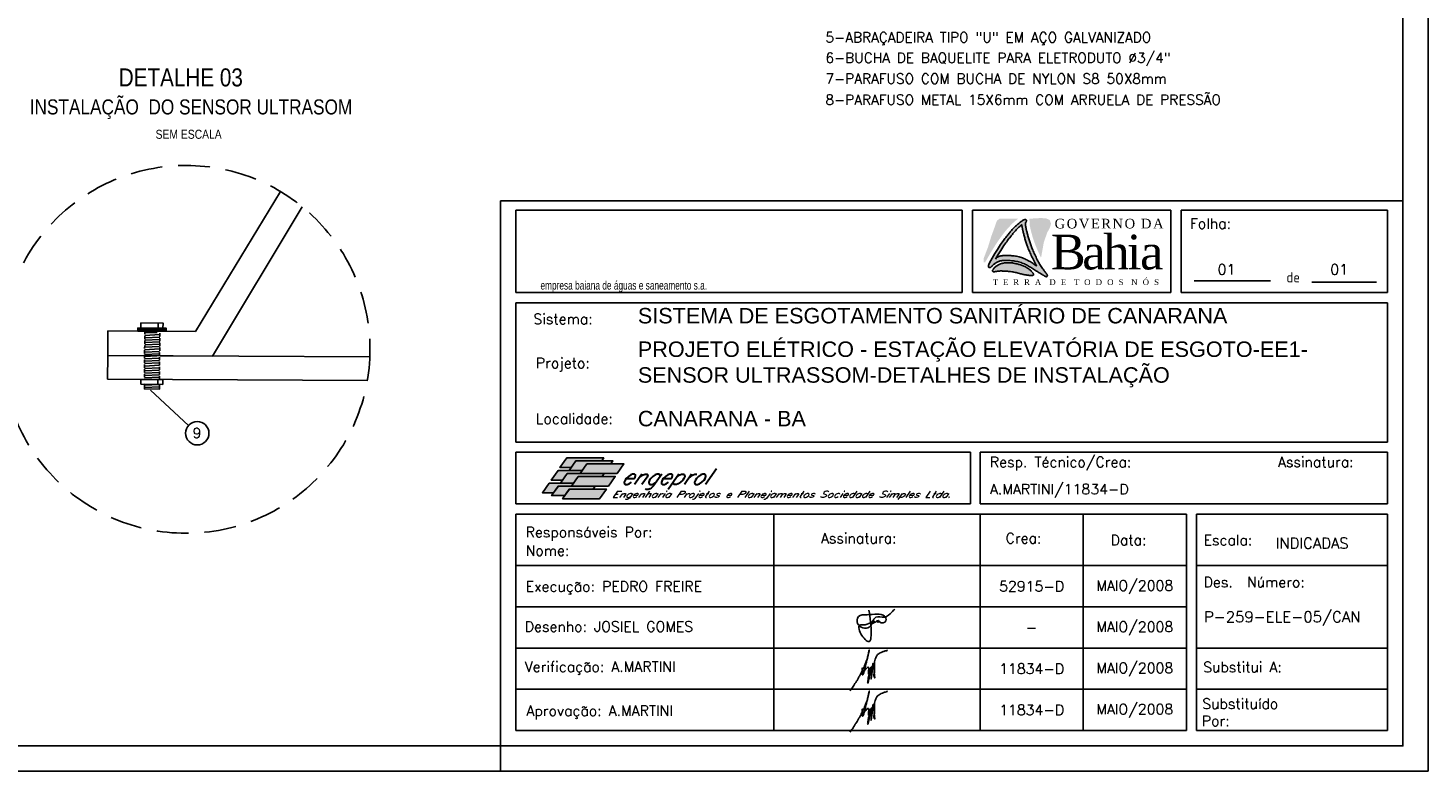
# Model space of a CAD drawing. Header units: millimetres. Extents: x 231 to 651, y 33 to 330.
# Tile 2 of 3: x 372 to 651, y 33 to 182. Entities that reach past the tile are written whole.
import ezdxf
from ezdxf.enums import TextEntityAlignment as Align

# ---------------------------------------------------------------- set-up
doc = ezdxf.new("R2010")
doc.units = ezdxf.units.MM
doc.linetypes.add('HIDDEN', pattern=[9.525, 6.35, -3.175])
for name, color, linetype in [('2', 2, 'Continuous'), ('ARQ-FORMATO', 1, 'Continuous'), ('CARIMBO', 7, 'Continuous'), ('Logotipo 1', 10, 'Continuous'), ('lOGOTIPO 2', 170, 'Continuous'), ('M_EXT_02', 2, 'Continuous'), ('TEXTO', 2, 'Continuous'), ('TEXTO PROJ', 2, 'Continuous')]:
    doc.layers.add(name, color=color, linetype=linetype)
doc.layers.add('PADRÃO', color=7, linetype='Continuous', lineweight=9)
doc.styles.add('ARIAL', font='ARIALN.TTF')
doc.styles.add('ISOCP', font='ARIAL.TTF')
doc.styles.add('ROMAMS', font='ROMANS.shx')
doc.styles.add('ROMANS', font='ROMANS.SHX')
pattern_1 = [(2.73099, (-790.7635, -347.0453), (-0.02269176, 0.47570892), [])]

msp = doc.modelspace()

# ---------------------------------------------------------------- hatches: boundary and pattern name
for color, points in [(182, [(565.93, 140.33), (566.07, 140.53), (566.21, 140.71), (566.35, 140.89), (566.49, 141.06), (566.62, 141.22), (566.75, 141.37), (566.87, 141.53), (567, 141.67), (567.13, 141.82), (567.26, 141.96), (567.38, 142.1), (567.52, 142.24), (567.65, 142.38), (567.78, 142.52), (567.92, 142.66), (568.06, 142.8), (568.21, 142.93), (568.36, 143.07), (568.52, 143.2), (568.68, 143.34), (568.84, 143.47), (568.99, 143.59), (569.15, 143.71), (569.17, 143.72), (565.47, 143.72), (564.94, 143.34), (564.55, 142.23), (563.78, 140.1), (563.15, 138.04), (562.31, 135.83), (562.31, 135.27), (562.31, 135.02), (562.59, 135.02), (562.79, 135.37), (563.1, 135.91), (563.39, 136.42), (563.67, 136.89), (563.93, 137.34), (564.19, 137.75), (564.43, 138.13), (564.66, 138.49), (564.87, 138.82), (565.07, 139.12), (565.26, 139.41), (565.44, 139.66), (565.61, 139.9), (565.77, 140.12)]), (182, [(573.74, 135.95), (573.61, 136.2), (573.49, 136.45), (573.37, 136.7), (573.25, 136.95), (573.14, 137.2), (573.04, 137.44), (572.94, 137.67), (572.84, 137.89), (572.76, 138.1), (572.67, 138.31), (572.59, 138.51), (572.52, 138.71), (572.45, 138.9), (572.38, 139.09), (572.31, 139.29), (572.24, 139.49), (572.18, 139.69), (572.11, 139.89), (572.05, 140.09), (572, 140.29), (571.94, 140.49), (571.89, 140.68), (571.83, 140.87), (571.79, 141.05), (571.74, 141.23), (571.7, 141.39), (571.66, 141.56), (571.62, 141.71), (571.59, 141.86), (571.56, 142), (571.53, 142.13), (571.5, 142.26), (571.48, 142.38), (571.46, 142.49), (571.44, 142.59), (571.43, 143.72), (573.59, 143.85), (574.73, 143.8), (575.45, 143.47), (575.73, 142.73), (575.52, 142), (574.94, 140.88), (574.3, 139.05)]), (11, [(564.08, 133.24), (564.1, 133.2), (564.13, 133.17), (564.16, 133.15), (564.21, 133.13), (564.26, 133.12), (564.31, 133.12), (564.38, 133.12), (564.45, 133.12), (564.52, 133.13), (564.61, 133.15), (564.7, 133.17), (564.79, 133.19), (564.89, 133.21), (565, 133.23), (565.11, 133.25), (565.23, 133.27), (565.35, 133.28), (565.48, 133.28), (565.62, 133.29), (565.77, 133.29), (565.92, 133.29), (566.08, 133.28), (566.26, 133.27), (566.43, 133.26), (566.62, 133.25), (566.82, 133.24), (567.02, 133.23), (567.23, 133.21), (567.44, 133.19), (567.66, 133.16), (567.88, 133.13), (568.1, 133.1), (568.33, 133.05), (568.55, 133.01), (568.77, 132.95), (568.99, 132.9), (569.2, 132.85), (569.41, 132.79), (569.61, 132.74), (569.8, 132.69), (569.98, 132.65), (570.16, 132.61), (570.32, 132.58), (570.48, 132.54), (570.62, 132.52), (570.76, 132.49), (570.89, 132.47), (571.02, 132.45), (571.13, 132.43), (571.25, 132.42), (571.35, 132.41), (571.45, 132.4), (571.54, 132.39), (571.63, 132.38), (571.71, 132.38), (571.79, 132.38), (571.85, 132.38), (571.92, 132.38), (571.98, 132.38), (572.03, 132.39), (572.08, 132.4), (572.12, 132.41), (572.15, 132.43), (572.18, 132.44), (572.21, 132.47), (572.22, 132.49), (572.24, 132.52), (572.24, 132.55), (572.24, 132.59), (572.24, 132.63), (572.23, 132.67), (572.21, 132.72), (572.19, 132.77), (572.16, 132.82), (572.13, 132.88), (572.09, 132.94), (572.04, 133), (571.99, 133.06), (571.93, 133.13), (571.86, 133.21), (571.78, 133.28), (571.7, 133.36), (571.61, 133.44), (571.51, 133.52), (571.4, 133.6), (571.29, 133.69), (571.17, 133.77), (571.04, 133.85), (570.91, 133.93), (570.76, 134.02), (570.62, 134.09), (570.47, 134.17), (570.31, 134.25), (570.15, 134.32), (569.98, 134.38), (569.82, 134.45), (569.65, 134.51), (569.48, 134.56), (569.31, 134.61), (569.14, 134.66), (568.97, 134.7), (568.8, 134.74), (568.64, 134.78), (568.48, 134.81), (568.32, 134.83), (568.16, 134.86), (568.01, 134.88), (567.86, 134.89), (567.71, 134.9), (567.56, 134.91), (567.41, 134.92), (567.25, 134.92), (567.09, 134.92), (566.93, 134.91), (566.77, 134.91), (566.61, 134.89), (566.44, 134.88), (566.28, 134.85), (566.12, 134.83), (565.97, 134.79), (565.82, 134.75), (565.68, 134.71), (565.54, 134.66), (565.4, 134.6), (565.27, 134.54), (565.14, 134.47), (565.03, 134.4), (564.91, 134.33), (564.8, 134.25), (564.7, 134.17), (564.6, 134.09), (564.51, 134), (564.43, 133.92), (564.35, 133.84), (564.28, 133.76), (564.22, 133.68), (564.18, 133.61), (564.14, 133.54), (564.1, 133.48), (564.08, 133.42), (564.07, 133.37), (564.06, 133.32), (564.07, 133.27)])]:
    msp.add_hatch(color=color).paths.add_polyline_path(points)
h = msp.add_hatch(color=156)
h.paths.add_polyline_path([(573.85, 132.64), (573.7, 132.73), (573.54, 132.83), (573.37, 132.93), (573.19, 133.04), (573.01, 133.16), (572.82, 133.28), (572.63, 133.4), (572.44, 133.52), (572.25, 133.65), (572.06, 133.77), (571.86, 133.9), (571.66, 134.02), (571.46, 134.14), (571.26, 134.26), (571.05, 134.38), (570.84, 134.49), (570.63, 134.59), (570.41, 134.69), (570.19, 134.79), (569.97, 134.87), (569.74, 134.95), (569.5, 135.03), (569.27, 135.09), (569.02, 135.15), (568.78, 135.2), (568.54, 135.24), (568.3, 135.28), (568.07, 135.31), (567.84, 135.33), (567.61, 135.35), (567.4, 135.37), (567.2, 135.38), (567, 135.39), (566.82, 135.39), (566.64, 135.39), (566.47, 135.38), (566.31, 135.37), (566.16, 135.36), (566.01, 135.35), (565.87, 135.33), (565.73, 135.3), (565.6, 135.28), (565.48, 135.24), (565.35, 135.21), (565.23, 135.16), (565.12, 135.12), (565, 135.06), (564.88, 135), (564.77, 134.94), (564.66, 134.88), (564.56, 134.81), (564.46, 134.73), (564.36, 134.66), (564.27, 134.58), (564.19, 134.5), (564.11, 134.43), (564.03, 134.35), (563.96, 134.28), (563.85, 134.17), (563.74, 134.07), (563.63, 134), (563.5, 133.95), (563.37, 133.97), (563.25, 134.06), (563.23, 134.19), (563.24, 134.29), (563.27, 134.43), (563.32, 134.6), (563.4, 134.81), (563.71, 135.35), (564, 135.86), (564.28, 136.33), (564.54, 136.78), (564.8, 137.19), (565.04, 137.58), (565.27, 137.93), (565.48, 138.26), (565.68, 138.57), (565.87, 138.85), (566.05, 139.1), (566.22, 139.34), (566.38, 139.57), (566.53, 139.77), (566.68, 139.97), (566.82, 140.15), (566.96, 140.33), (567.1, 140.5), (567.23, 140.66), (567.36, 140.82), (567.48, 140.97), (567.61, 141.12), (567.74, 141.26), (567.87, 141.4), (567.99, 141.55), (568.12, 141.69), (568.26, 141.82), (568.39, 141.96), (568.53, 142.1), (568.67, 142.24), (568.82, 142.37), (568.97, 142.51), (569.13, 142.65), (569.29, 142.78), (569.45, 142.91), (569.6, 143.03), (569.75, 143.15), (569.9, 143.25), (570.03, 143.34), (570.15, 143.42), (570.3, 143.51), (570.45, 143.57), (570.58, 143.59), (570.71, 143.55), (570.8, 143.47), (570.84, 143.35), (570.81, 143.2), (570.76, 143.09), (570.72, 143.03), (570.7, 143.01), (570.68, 142.98), (570.66, 142.96), (570.65, 142.93), (570.64, 142.9), (570.63, 142.87), (570.62, 142.84), (570.61, 142.8), (570.61, 142.76), (570.61, 142.71), (570.61, 142.66), (570.61, 142.6), (570.62, 142.53), (570.63, 142.46), (570.64, 142.37), (570.66, 142.29), (570.67, 142.19), (570.69, 142.08), (570.72, 141.97), (570.74, 141.85), (570.77, 141.73), (570.8, 141.59), (570.83, 141.45), (570.86, 141.3), (570.9, 141.15), (570.94, 140.99), (570.98, 140.82), (571.02, 140.65), (571.07, 140.46), (571.12, 140.28), (571.18, 140.08), (571.23, 139.89), (571.29, 139.69), (571.35, 139.48), (571.42, 139.28), (571.48, 139.08), (571.55, 138.88), (571.61, 138.69), (571.68, 138.49), (571.76, 138.3), (571.83, 138.1), (571.91, 137.9), (571.99, 137.7), (572.08, 137.49), (572.18, 137.27), (572.28, 137.03), (572.38, 136.79), (572.49, 136.55), (572.61, 136.3), (572.73, 136.05), (572.85, 135.79), (572.98, 135.54), (573.11, 135.3), (573.24, 135.06), (573.37, 134.83), (573.51, 134.61), (573.64, 134.39), (573.77, 134.19), (573.9, 133.99), (574.03, 133.81), (574.16, 133.64), (574.27, 133.48), (574.39, 133.33), (574.5, 133.19), (574.59, 133.06), (574.68, 132.94), (574.76, 132.83), (574.83, 132.74), (574.91, 132.61), (574.98, 132.48), (575.01, 132.36), (574.98, 132.23), (574.92, 132.17), (574.79, 132.15), (574.67, 132.17), (574.57, 132.21), (574.48, 132.26), (574.35, 132.33), (574.21, 132.42), (574.11, 132.48), (573.98, 132.55)])
h.paths.add_polyline_path([(571.67, 136.63), (571.78, 136.38), (571.9, 136.13), (572.02, 135.88), (572.14, 135.63), (572.27, 135.38), (572.4, 135.14), (572.85, 134.32), (572.72, 134.41), (572.53, 134.53), (572.33, 134.66), (572.14, 134.78), (571.94, 134.91), (571.74, 135.03), (571.54, 135.15), (571.34, 135.27), (571.13, 135.39), (570.92, 135.5), (570.71, 135.6), (570.49, 135.7), (570.27, 135.8), (570.05, 135.88), (569.82, 135.96), (569.59, 136.03), (569.35, 136.1), (569.11, 136.16), (568.86, 136.21), (568.62, 136.25), (568.38, 136.28), (568.15, 136.31), (567.92, 136.34), (567.7, 136.36), (567.48, 136.38), (567.28, 136.39), (567.09, 136.39), (566.9, 136.4), (566.72, 136.4), (566.55, 136.39), (566.39, 136.38), (566.24, 136.37), (566.09, 136.35), (565.95, 136.34), (565.81, 136.31), (565.68, 136.28), (565.56, 136.25), (565.43, 136.21), (565.31, 136.17), (565.2, 136.12), (565.08, 136.07), (564.97, 136.01), (564.86, 135.95), (564.82, 135.93), (564.93, 136.11), (565.2, 136.56), (565.45, 136.97), (565.69, 137.36), (565.92, 137.71), (566.14, 138.04), (566.34, 138.35), (566.53, 138.63), (566.71, 138.89), (566.88, 139.13), (567.04, 139.35), (567.19, 139.56), (567.34, 139.75), (567.48, 139.93), (567.62, 140.11), (567.75, 140.28), (567.88, 140.44), (568.01, 140.6), (568.14, 140.75), (568.27, 140.9), (568.39, 141.04), (568.52, 141.19), (568.65, 141.33), (568.78, 141.47), (568.91, 141.61), (569.05, 141.74), (569.19, 141.88), (569.33, 142.02), (569.48, 142.16), (569.63, 142.29), (569.9, 142.53), (569.9, 142.49), (569.9, 142.43), (569.91, 142.37), (569.92, 142.29), (569.93, 142.21), (569.95, 142.12), (569.96, 142.02), (569.98, 141.92), (570.01, 141.81), (570.03, 141.69), (570.06, 141.56), (570.09, 141.43), (570.12, 141.29), (570.15, 141.14), (570.19, 140.99), (570.23, 140.83), (570.27, 140.66), (570.32, 140.48), (570.36, 140.3), (570.41, 140.11), (570.47, 139.92), (570.52, 139.72), (570.58, 139.52), (570.64, 139.32), (570.71, 139.12), (570.77, 138.92), (570.84, 138.72), (570.9, 138.52), (570.97, 138.33), (571.05, 138.14), (571.12, 137.94), (571.2, 137.74), (571.28, 137.54), (571.37, 137.32), (571.47, 137.1), (571.57, 136.87)], flags=16)
at = {"linetype": 'HIDDEN', "ltscale": 0.1}
h = msp.add_hatch(dxfattribs=at)
h.set_pattern_fill('ANSI31', color=256, scale=0.15, angle=138.269, style=0)
h.set_pattern_definition([(2.73099, (-790.7415, -342.35004), (-0.02269176, 0.47570892), [])])
h.paths.add_polyline_path([(397.95, 121.03), (394.96, 121.04), (394.94, 116.35), (397.93, 116.33)])
h = msp.add_hatch(dxfattribs=at)
h.set_pattern_fill('ANSI31', color=256, scale=0.15, angle=138.269, style=0)
h.set_pattern_definition(pattern_1)
h.paths.add_polyline_path([(397.93, 116.33), (394.94, 116.35), (394.92, 111.65), (397.91, 111.64)])
h = msp.add_hatch()
h.set_pattern_fill('ANSI31', color=256, scale=0.15, angle=138.269, style=0)
h.set_pattern_definition(pattern_1)
h.paths.add_polyline_path([(397.91, 110.64), (394.91, 110.66), (394.91, 109.74), (397.91, 109.72)])
at = {"layer": 'CARIMBO'}
h = msp.add_hatch(color=82, dxfattribs=at)
h.paths.add_polyline_path([(477.78, 94.02), (480, 94.02), (480.94, 95.38), (486.13, 95.38), (486.53, 95.96), (479.14, 95.96)])
h.paths.add_polyline_path([(477.4, 93.45), (476.04, 91.52), (478.26, 91.52), (479.22, 92.88), (481.8, 92.88), (482.2, 93.45), (479.6, 93.45)])
h.paths.add_polyline_path([(475.64, 90.94), (474.28, 89.01), (476.5, 89.01), (477.44, 90.35), (480.06, 90.35), (480.46, 90.94)])
h = msp.add_hatch(color=100, dxfattribs=at)
h.paths.add_polyline_path([(483.14, 94.77), (487.92, 94.77), (488.34, 95.38), (480.96, 95.38), (479.6, 93.45), (482.2, 93.45), (482.23, 93.45)])
h.paths.add_polyline_path([(481.4, 92.26), (486.18, 92.26), (486.58, 92.84), (481.82, 92.84), (481.8, 92.84), (481.83, 92.88), (479.22, 92.88), (477.86, 90.94), (480.46, 90.94), (480.49, 90.94)])
h.paths.add_polyline_path([(479.64, 89.74), (484.42, 89.74), (484.82, 90.33), (480.08, 90.33), (480.06, 90.33), (480.07, 90.35), (477.46, 90.35), (476.1, 88.44), (478.74, 88.44)])
h = msp.add_hatch(color=71, dxfattribs=at)
h.paths.add_polyline_path([(483.16, 94.77), (482.24, 93.45), (482.23, 93.45), (481.83, 92.88), (481.84, 92.88), (481.82, 92.84), (489.19, 92.84), (490.55, 94.77)])
h.paths.add_polyline_path([(487.45, 90.33), (488.8, 92.26), (481.42, 92.26), (480.5, 90.94), (480.49, 90.94), (480.07, 90.35), (480.1, 90.35), (480.08, 90.33)])
h.paths.add_polyline_path([(479.66, 89.74), (478.74, 88.44), (478.74, 88.44), (478.3, 87.81), (485.69, 87.81), (487.04, 89.74)])

# ---------------------------------------------------------------- linework, layer by layer
for points in [[(422.05, 149.13), (405.06, 121.23), (387.61, 121.32)], [(387.61, 121.32), (387.58, 116.38), (408.46, 116.28), (426.34, 146.12)], [(397.64, 121.89), (397.65, 122.89)], [(393.59, 121.63), (399.22, 121.61)], [(439.36, 111.44), (387.56, 111.69), (387.58, 116.38), (439.86, 116.13)], [(397.59, 110.64), (397.59, 111.64)]]:
    msp.add_lwpolyline(points)
for points in [[(394.21, 121.91), (398.6, 121.89), (398.61, 122.88), (394.21, 122.9)], [(399.22, 121.26), (399.22, 121.88), (393.6, 121.91), (393.59, 121.29)], [(393.59, 121.29), (393.6, 121.91), (399.22, 121.88), (399.22, 121.26)], [(394.16, 110.66), (398.55, 110.64), (398.56, 111.63), (394.16, 111.65)], [(394.91, 110.66), (397.91, 110.64), (397.91, 109.72), (394.91, 109.74)]]:
    msp.add_lwpolyline(points, close=True)
at = {"linetype": 'HIDDEN', "ltscale": 0.1}
msp.add_lwpolyline([(394.96, 121.28), (394.92, 111.65), (397.91, 111.64), (397.96, 121.27), (394.96, 121.28)], dxfattribs=at)
at = {"color": 2}
msp.add_circle((541.35, 63.48), 0.0224, dxfattribs=at)
for points in [[(540.04, 63.24), (540.12, 63), (540.42, 63.05), (540.44, 63.35), (540.25, 63.44), (540.04, 63.29), (540.51, 63.21), (540.75, 63.19), (540.98, 63.42), (541.13, 63.46), (541.12, 63.33), (541.05, 63.23), (541.34, 63.26), (541.35, 63.42), (541.51, 63.24), (542.78, 63.47), (542.54, 64.36), (541.06, 64.78), (539.04, 64.65), (537.31, 64.28), (537.14, 62.9), (539.45, 62.15), (540.79, 64.15), (542.46, 64.2), (543.98, 65.17), (544.55, 65.77)], [(539.42, 65.55), (539.82, 60.5), (539.56, 59.35), (538.02, 60.5), (537.61, 62.56), (538.68, 62.67), (540.06, 63.25)], [(535.64, 49.47), (535.84, 49.79), (536.11, 50.12), (536.4, 50.55), (536.69, 51.01), (537.04, 51.54), (537.35, 52.09), (537.64, 52.65), (537.88, 53.07), (538.12, 53.54), (538.44, 54.24), (538.67, 54.79), (538.95, 55.5), (539.28, 56.68), (539.47, 57.64), (539.36, 57.1), (539.25, 56.58), (539.04, 55.78), (538.86, 54.97), (538.75, 54.46), (538.57, 53.76), (538.42, 53.25), (538.29, 52.86), (538.17, 52.67), (538.12, 52.65), (538.06, 52.79), (538.03, 53.18), (538.08, 53.75), (538.09, 54.04), (538.14, 53.85), (538.16, 53.51), (538.22, 53.33), (538.31, 53.29), (538.5, 53.47), (538.72, 53.74), (538.97, 53.97), (539.15, 54.15), (539.25, 54.2), (539.34, 54.15), (539.36, 53.94), (539.36, 53.63), (539.33, 53.28), (539.32, 52.85), (539.37, 53.01), (539.49, 53.37), (539.66, 53.77), (539.79, 54.09), (539.84, 54.2), (539.91, 54.16), (539.87, 53.92), (539.72, 53.35), (539.58, 52.65), (539.45, 52.01), (539.33, 51.46), (539.16, 51.01), (539.16, 51.22), (539.23, 51.72), (539.35, 52.32), (539.54, 52.93), (539.75, 53.52), (539.92, 54.12), (540.02, 54.36), (540.1, 54.43), (540.12, 54.2), (540.04, 53.74), (539.96, 53.05), (539.89, 52.38), (539.85, 51.81), (539.88, 51.92), (539.93, 52.41), (540, 53.03), (540.1, 53.83), (540.14, 54.35), (540.18, 54.82), (540.24, 54.96), (540.34, 54.92), (540.46, 54.65), (540.47, 54.23), (540.47, 53.71), (540.46, 53.05), (540.54, 52.47), (540.56, 52.05), (540.4, 52.47), (540.51, 53.13), (540.52, 53.85), (540.52, 54.67), (540.55, 55.23), (540.68, 55.78), (540.9, 56.36), (541.25, 56.79), (541.65, 57.04), (542.08, 57.24), (542.4, 57.35), (542.62, 57.46), (542.83, 57.46), (543.02, 57.53), (543.05, 57.6), (543.05, 57.68)], [(535.64, 41.24), (535.84, 41.56), (536.11, 41.89), (536.4, 42.32), (536.69, 42.78), (537.04, 43.31), (537.35, 43.86), (537.64, 44.42), (537.88, 44.85), (538.12, 45.31), (538.44, 46.01), (538.67, 46.56), (538.95, 47.27), (539.28, 48.45), (539.47, 49.42), (539.36, 48.87), (539.25, 48.35), (539.04, 47.55), (538.86, 46.74), (538.75, 46.23), (538.57, 45.53), (538.42, 45.02), (538.29, 44.63), (538.17, 44.44), (538.12, 44.42), (538.06, 44.56), (538.03, 44.95), (538.08, 45.52), (538.09, 45.81), (538.14, 45.62), (538.16, 45.28), (538.22, 45.1), (538.31, 45.06), (538.5, 45.24), (538.72, 45.51), (538.97, 45.75), (539.15, 45.93), (539.25, 45.97), (539.34, 45.93), (539.36, 45.71), (539.36, 45.4), (539.33, 45.05), (539.32, 44.63), (539.37, 44.79), (539.49, 45.14), (539.66, 45.54), (539.79, 45.86), (539.84, 45.97), (539.91, 45.93), (539.87, 45.69), (539.72, 45.12), (539.58, 44.42), (539.45, 43.78), (539.33, 43.23), (539.16, 42.78), (539.16, 42.99), (539.23, 43.49), (539.35, 44.09), (539.54, 44.7), (539.75, 45.29), (539.92, 45.89), (540.02, 46.13), (540.1, 46.2), (540.12, 45.97), (540.04, 45.51), (539.96, 44.83), (539.89, 44.16), (539.85, 43.58), (539.88, 43.69), (539.93, 44.18), (540, 44.8), (540.1, 45.6), (540.14, 46.12), (540.18, 46.59), (540.24, 46.73), (540.34, 46.69), (540.46, 46.42), (540.47, 46), (540.47, 45.48), (540.46, 44.82), (540.54, 44.25), (540.56, 43.82), (540.4, 44.24), (540.51, 44.9), (540.52, 45.62), (540.52, 46.44), (540.55, 47), (540.68, 47.55), (540.9, 48.13), (541.25, 48.56), (541.65, 48.81), (542.08, 49.01), (542.4, 49.12), (542.62, 49.23), (542.83, 49.23), (543.02, 49.3), (543.05, 49.37), (543.05, 49.46)]]:
    msp.add_spline(points, degree=3, dxfattribs=at)
at = {"layer": '2'}
msp.add_lwpolyline([(230.92, 33.46), (230.92, 330.46), (650.92, 330.46), (650.92, 33.46)], close=True, dxfattribs=at)
msp.add_lwpolyline([(465.92, 33.46), (465.92, 38.46)], dxfattribs=at)
at = {"layer": 'ARQ-FORMATO'}
msp.add_lwpolyline([(255.92, 38.46), (255.92, 325.46), (645.92, 325.46), (645.92, 38.46)], close=True, dxfattribs=at)
at = {"layer": 'CARIMBO', "color": 6}
for p, q in [((465.92, 147.28), (465.92, 38.46)), ((645.92, 147.28), (465.92, 147.28)), ((558.01, 145.43), (469, 145.43)), ((469, 145.43), (469, 128.97)), ((558.01, 128.97), (558.01, 145.43)), ((599.63, 145.43), (560.07, 145.43)), ((560.07, 128.97), (560.07, 145.43)), ((599.63, 128.97), (599.63, 145.43)), ((642.83, 145.43), (601.69, 145.43)), ((601.69, 128.97), (601.69, 145.43)), ((642.83, 128.97), (642.83, 145.43)), ((558.01, 128.97), (469, 128.97)), ((599.63, 128.97), (560.07, 128.97)), ((642.83, 128.97), (601.69, 128.97)), ((469, 126.91), (469, 99.14)), ((642.83, 126.91), (469, 126.91)), ((642.83, 99.14), (642.83, 126.91)), ((642.83, 99.14), (469, 99.14)), ((559.66, 97.08), (469, 97.08)), ((469, 97.08), (469, 86.8)), ((559.66, 86.8), (559.66, 97.08)), ((642.83, 97.08), (561.57, 97.08)), ((561.57, 86.8), (561.57, 97.08)), ((642.83, 86.8), (642.83, 97.08)), ((559.66, 86.8), (469, 86.8)), ((642.83, 86.8), (561.57, 86.8)), ((469, 84.74), (469, 41.54)), ((602.72, 84.74), (469, 84.74)), ((520.43, 41.54), (520.43, 84.74)), ((561.57, 41.54), (561.57, 84.74)), ((582.15, 41.54), (582.15, 84.74)), ((602.72, 41.54), (602.72, 84.74)), ((642.83, 84.74), (604.77, 84.74)), ((604.77, 41.54), (604.77, 84.74)), ((642.83, 41.54), (642.83, 84.74)), ((642.83, 41.54), (642.83, 84.74)), ((602.72, 74.46), (469, 74.46)), ((642.83, 74.46), (604.77, 74.46)), ((469, 41.54), (602.72, 41.54)), ((642.83, 41.54), (604.77, 41.54))]:
    msp.add_line(p, q, dxfattribs=at)
at = {"layer": 'CARIMBO', "color": 3}
for p, q in [((604.31, 131.33), (619.47, 131.33)), ((627.77, 131.05), (640.64, 131.05)), ((602.72, 66.23), (469, 66.23)), ((602.72, 58), (469, 58)), ((602.72, 49.77), (469, 49.77)), ((642.83, 49.77), (604.77, 49.77))]:
    msp.add_line(p, q, dxfattribs=at)
at = {"layer": 'CARIMBO', "color": 4}
msp.add_line((642.83, 58), (604.77, 58), dxfattribs=at)
at = {"layer": 'CARIMBO', "color": 2, "linetype": 'Continuous'}
for points in [[(480, 94.02), (480.94, 95.38), (486.13, 95.38), (486.53, 95.96), (479.14, 95.96), (477.78, 94.02), (480, 94.02)], [(487.92, 94.77), (483.16, 94.77), (482.24, 93.45), (479.6, 93.45), (480.96, 95.38), (488.34, 95.38), (487.92, 94.77)], [(482.2, 93.45), (479.6, 93.45), (477.4, 93.45), (476.04, 91.52), (478.26, 91.52), (479.22, 92.88), (481.8, 92.88), (482.2, 93.45)], [(486.18, 92.26), (481.42, 92.26), (480.5, 90.94), (477.86, 90.94), (479.22, 92.88), (481.84, 92.88), (481.82, 92.84), (486.58, 92.84), (486.18, 92.26)], [(481.4, 92.26), (488.8, 92.26), (487.45, 90.33), (480.06, 90.33), (481.4, 92.26)], [(483.14, 94.77), (490.55, 94.77), (489.19, 92.84), (481.8, 92.84), (483.14, 94.77)], [(476.5, 89.01), (477.44, 90.35), (480.06, 90.35), (480.46, 90.94), (475.64, 90.94), (474.28, 89.01), (476.5, 89.01)], [(484.42, 89.74), (479.66, 89.74), (478.74, 88.44), (476.1, 88.44), (477.46, 90.35), (480.1, 90.35), (480.08, 90.33), (484.82, 90.33), (484.42, 89.74)], [(479.64, 89.74), (487.04, 89.74), (485.69, 87.81), (478.3, 87.81), (479.64, 89.74)]]:
    msp.add_lwpolyline(points, dxfattribs=at)
at = {"layer": 'Logotipo 1'}
msp.add_lwpolyline([(564.08, 133.24), (564.1, 133.2), (564.13, 133.17), (564.16, 133.15), (564.21, 133.13), (564.26, 133.12), (564.31, 133.12), (564.38, 133.12), (564.45, 133.12), (564.52, 133.13), (564.61, 133.15), (564.7, 133.17), (564.79, 133.19), (564.89, 133.21), (565, 133.23), (565.11, 133.25), (565.23, 133.27), (565.35, 133.28), (565.48, 133.28), (565.62, 133.29), (565.77, 133.29), (565.92, 133.29), (566.08, 133.28), (566.26, 133.27), (566.43, 133.26), (566.62, 133.25), (566.82, 133.24), (567.02, 133.23), (567.23, 133.21), (567.44, 133.19), (567.66, 133.16), (567.88, 133.13), (568.1, 133.1), (568.33, 133.05), (568.55, 133.01), (568.77, 132.95), (568.99, 132.9), (569.2, 132.85), (569.41, 132.79), (569.61, 132.74), (569.8, 132.69), (569.98, 132.65), (570.16, 132.61), (570.32, 132.58), (570.48, 132.54), (570.62, 132.52), (570.76, 132.49), (570.89, 132.47), (571.02, 132.45), (571.13, 132.43), (571.25, 132.42), (571.35, 132.41), (571.45, 132.4), (571.54, 132.39), (571.63, 132.38), (571.71, 132.38), (571.79, 132.38), (571.85, 132.38), (571.92, 132.38), (571.98, 132.38), (572.03, 132.39), (572.08, 132.4), (572.12, 132.41), (572.15, 132.43), (572.18, 132.44), (572.21, 132.47), (572.22, 132.49), (572.24, 132.52), (572.24, 132.55), (572.24, 132.59), (572.24, 132.63), (572.23, 132.67), (572.21, 132.72), (572.19, 132.77), (572.16, 132.82), (572.13, 132.88), (572.09, 132.94), (572.04, 133), (571.99, 133.06), (571.93, 133.13), (571.86, 133.21), (571.78, 133.28), (571.7, 133.36), (571.61, 133.44), (571.51, 133.52), (571.4, 133.6), (571.29, 133.69), (571.17, 133.77), (571.04, 133.85), (570.91, 133.93), (570.76, 134.02), (570.62, 134.09), (570.47, 134.17), (570.31, 134.25), (570.15, 134.32), (569.98, 134.38), (569.82, 134.45), (569.65, 134.51), (569.48, 134.56), (569.31, 134.61), (569.14, 134.66), (568.97, 134.7), (568.8, 134.74), (568.64, 134.78), (568.48, 134.81), (568.32, 134.83), (568.16, 134.86), (568.01, 134.88), (567.86, 134.89), (567.71, 134.9), (567.56, 134.91), (567.41, 134.92), (567.25, 134.92), (567.09, 134.92), (566.93, 134.91), (566.77, 134.91), (566.61, 134.89), (566.44, 134.88), (566.28, 134.85), (566.12, 134.83), (565.97, 134.79), (565.82, 134.75), (565.68, 134.71), (565.54, 134.66), (565.4, 134.6), (565.27, 134.54), (565.14, 134.47), (565.03, 134.4), (564.91, 134.33), (564.8, 134.25), (564.7, 134.17), (564.6, 134.09), (564.51, 134), (564.43, 133.92), (564.35, 133.84), (564.28, 133.76), (564.22, 133.68), (564.18, 133.61), (564.14, 133.54), (564.1, 133.48), (564.08, 133.42), (564.07, 133.37), (564.06, 133.32), (564.07, 133.27)], close=True, dxfattribs=at)
at = {"layer": 'lOGOTIPO 2'}
for points in [[(563.4, 134.81), (563.32, 134.6), (563.27, 134.43), (563.24, 134.29), (563.23, 134.19), (563.24, 134.12), (563.26, 134.06), (563.29, 134.03), (563.33, 134), (563.37, 133.98), (563.41, 133.97), (563.46, 133.96), (563.5, 133.96), (563.55, 133.97), (563.6, 133.99), (563.66, 134.01), (563.71, 134.05), (563.77, 134.09), (563.83, 134.15), (563.89, 134.21), (563.96, 134.28), (564.03, 134.35), (564.11, 134.43), (564.19, 134.5), (564.27, 134.58), (564.36, 134.66), (564.46, 134.73), (564.56, 134.81), (564.66, 134.88), (564.77, 134.94), (564.88, 135), (565, 135.06), (565.12, 135.12), (565.23, 135.16), (565.35, 135.21), (565.48, 135.24), (565.6, 135.28), (565.73, 135.3), (565.87, 135.33), (566.01, 135.35), (566.16, 135.36), (566.31, 135.37), (566.47, 135.38), (566.64, 135.39), (566.82, 135.39), (567, 135.39), (567.2, 135.38), (567.4, 135.37), (567.61, 135.35), (567.84, 135.33), (568.07, 135.31), (568.3, 135.28), (568.54, 135.24), (568.78, 135.2), (569.02, 135.15), (569.27, 135.09), (569.5, 135.03), (569.74, 134.95), (569.97, 134.87), (570.19, 134.79), (570.41, 134.69), (570.63, 134.59), (570.84, 134.49), (571.05, 134.38), (571.26, 134.26), (571.46, 134.14), (571.66, 134.02), (571.86, 133.9), (572.06, 133.77), (572.25, 133.65), (572.44, 133.52), (572.63, 133.4), (572.82, 133.28), (573.01, 133.16), (573.19, 133.04), (573.37, 132.93), (573.54, 132.83), (573.7, 132.73), (573.85, 132.64), (573.98, 132.55), (574.11, 132.48), (574.21, 132.42), (574.3, 132.36), (574.38, 132.32), (574.44, 132.28), (574.5, 132.25), (574.55, 132.22), (574.59, 132.2), (574.63, 132.19), (574.67, 132.17), (574.7, 132.16), (574.74, 132.16), (574.77, 132.15), (574.79, 132.15), (574.82, 132.15), (574.85, 132.16), (574.87, 132.16), (574.89, 132.16), (574.91, 132.17), (574.92, 132.18), (574.94, 132.19), (574.95, 132.2), (574.97, 132.22), (574.98, 132.24), (574.99, 132.26), (574.99, 132.29), (575, 132.32), (575, 132.35), (575, 132.4), (574.98, 132.45), (574.96, 132.51), (574.93, 132.58), (574.89, 132.65), (574.83, 132.74), (574.76, 132.83), (574.68, 132.94), (574.59, 133.06), (574.5, 133.19), (574.39, 133.33), (574.27, 133.48), (574.16, 133.64), (574.03, 133.81), (573.9, 133.99), (573.77, 134.19), (573.64, 134.39), (573.51, 134.61), (573.37, 134.83), (573.24, 135.06), (573.11, 135.3), (572.98, 135.54), (572.85, 135.79), (572.73, 136.05), (572.61, 136.3), (572.49, 136.55), (572.38, 136.79), (572.28, 137.03), (572.18, 137.27), (572.08, 137.49), (571.99, 137.7), (571.91, 137.9), (571.83, 138.1), (571.76, 138.3), (571.68, 138.49), (571.61, 138.69), (571.55, 138.88), (571.48, 139.08), (571.42, 139.28), (571.35, 139.48), (571.29, 139.69), (571.23, 139.89), (571.18, 140.08), (571.12, 140.28), (571.07, 140.46), (571.02, 140.65), (570.98, 140.82), (570.94, 140.99), (570.9, 141.15), (570.86, 141.3), (570.83, 141.45), (570.8, 141.59), (570.77, 141.73), (570.74, 141.85), (570.72, 141.97), (570.69, 142.08), (570.67, 142.19), (570.66, 142.29), (570.64, 142.37), (570.63, 142.46), (570.62, 142.53), (570.61, 142.6), (570.61, 142.66), (570.61, 142.71), (570.61, 142.76), (570.61, 142.8), (570.62, 142.84), (570.63, 142.87), (570.64, 142.9), (570.65, 142.93), (570.66, 142.96), (570.68, 142.98), (570.7, 143.01), (570.72, 143.03), (570.74, 143.06), (570.75, 143.09), (570.77, 143.11), (570.79, 143.15), (570.8, 143.18), (570.81, 143.21), (570.82, 143.25), (570.83, 143.29), (570.83, 143.32), (570.83, 143.36), (570.82, 143.39), (570.81, 143.42), (570.8, 143.45), (570.79, 143.48), (570.77, 143.5), (570.74, 143.52), (570.72, 143.54), (570.69, 143.56), (570.65, 143.57), (570.62, 143.58), (570.58, 143.58), (570.53, 143.58), (570.48, 143.57), (570.41, 143.55), (570.34, 143.52), (570.25, 143.48), (570.15, 143.42), (570.03, 143.34), (569.9, 143.25), (569.75, 143.15), (569.6, 143.03), (569.45, 142.91), (569.29, 142.78), (569.13, 142.65), (568.97, 142.51), (568.82, 142.37), (568.67, 142.24), (568.53, 142.1), (568.39, 141.96), (568.26, 141.82), (568.12, 141.69), (567.99, 141.55), (567.87, 141.4), (567.74, 141.26), (567.61, 141.12), (567.48, 140.97), (567.36, 140.82), (567.23, 140.66), (567.1, 140.5), (566.96, 140.33), (566.82, 140.15), (566.68, 139.97), (566.53, 139.77), (566.38, 139.57), (566.22, 139.34), (566.05, 139.1), (565.87, 138.85), (565.68, 138.57), (565.48, 138.26), (565.27, 137.93), (565.04, 137.58), (564.8, 137.19), (564.54, 136.78), (564.28, 136.33), (564, 135.86), (563.71, 135.35), (563.4, 134.81)], [(564.82, 135.93), (564.86, 135.95), (564.97, 136.01), (565.08, 136.07), (565.2, 136.12), (565.31, 136.17), (565.43, 136.21), (565.56, 136.25), (565.68, 136.28), (565.81, 136.31), (565.95, 136.34), (566.09, 136.35), (566.24, 136.37), (566.39, 136.38), (566.55, 136.39), (566.72, 136.4), (566.9, 136.4), (567.09, 136.39), (567.28, 136.39), (567.48, 136.38), (567.7, 136.36), (567.92, 136.34), (568.15, 136.31), (568.38, 136.28), (568.62, 136.25), (568.86, 136.21), (569.11, 136.16), (569.35, 136.1), (569.59, 136.03), (569.82, 135.96), (570.05, 135.88), (570.27, 135.8), (570.49, 135.7), (570.71, 135.6), (570.92, 135.5), (571.13, 135.39), (571.34, 135.27), (571.54, 135.15), (571.74, 135.03), (571.94, 134.91), (572.14, 134.78), (572.33, 134.66), (572.53, 134.53), (572.72, 134.41), (572.85, 134.32), (572.4, 135.14), (572.27, 135.38), (572.14, 135.63), (572.02, 135.88), (571.9, 136.13), (571.78, 136.38), (571.67, 136.63), (571.57, 136.87), (571.47, 137.1), (571.37, 137.32), (571.28, 137.54), (571.2, 137.74), (571.12, 137.94), (571.05, 138.14), (570.97, 138.33), (570.9, 138.52), (570.84, 138.72), (570.77, 138.92), (570.71, 139.12), (570.64, 139.32), (570.58, 139.52), (570.52, 139.72), (570.47, 139.92), (570.41, 140.11), (570.36, 140.3), (570.32, 140.48), (570.27, 140.66), (570.23, 140.83), (570.19, 140.99), (570.15, 141.14), (570.12, 141.29), (570.09, 141.43), (570.06, 141.56), (570.03, 141.69), (570.01, 141.81), (569.98, 141.92), (569.96, 142.02), (569.95, 142.12), (569.93, 142.21), (569.92, 142.29), (569.91, 142.37), (569.9, 142.43), (569.9, 142.49), (569.9, 142.53), (569.63, 142.29), (569.48, 142.16), (569.33, 142.02), (569.19, 141.88), (569.05, 141.74), (568.91, 141.61), (568.78, 141.47), (568.65, 141.33), (568.52, 141.19), (568.39, 141.04), (568.27, 140.9), (568.14, 140.75), (568.01, 140.6), (567.88, 140.44), (567.75, 140.28), (567.62, 140.11), (567.48, 139.93), (567.34, 139.75), (567.19, 139.56), (567.04, 139.35), (566.88, 139.13), (566.71, 138.89), (566.53, 138.63), (566.34, 138.35), (566.14, 138.04), (565.92, 137.71), (565.69, 137.36), (565.45, 136.97), (565.2, 136.56), (564.93, 136.11), (564.65, 135.64)]]:
    msp.add_lwpolyline(points, dxfattribs=at)
at = {"layer": 'M_EXT_02', "linetype": 'HIDDEN'}
msp.add_circle((403.18, 117.64), 36.71, dxfattribs=at)
at = {"layer": 'PADRÃO', "color": 6}
msp.add_line((465.92, 100.17), (465.92, 38.46), dxfattribs=at)
at = {"layer": 'TEXTO PROJ', "color": 2}
msp.add_lwpolyline([(396.11, 109.46), (403.71, 102.46)], dxfattribs=at)
msp.add_circle((405.44, 100.89), 2.33, dxfattribs=at)

# ---------------------------------------------------------------- texts
at = {"layer": 'CARIMBO', "color": 2, "style": 'ROMANS'}
for s, height, p in [('Folha:', 2.057, (603.43, 141.73)), ('Sistema:', 2.057, (472.49, 122.67)), ('Projeto:', 2.057, (472.98, 113.88)), ('Localidade:', 2.0571, (472.98, 102.77)), ('Resp. Técnico/Crea:', 2.0571, (563.52, 94.12)), ('Assinatura:', 2.0571, (620.99, 94.13)), ('A.MARTINI/11834-D', 2.0571, (563.54, 88.7)), ('Responsáveis Por:', 2.0571, (470.93, 80.12)), ('Responsáveis Por:', 2.0571, (470.93, 80.12)), ('Assinatura:', 2.0571, (529.83, 78.9)), ('Crea:', 2.057, (566.67, 78.9)), ('Nome:', 2.057, (470.93, 76.44)), ('Nome:', 2.057, (470.93, 76.44)), ('Data:', 2.057, (587.62, 78.54)), ('Escala:', 2.057, (606.16, 78.52)), ('Execução: PEDRO FREIRE', 2.0571, (470.93, 69.27)), ('Des.  Número:', 2.0571, (606.16, 70.14)), ('Desenho: JOSIEL GOMES', 2.0571, (470.75, 61.26)), ('Verificação: A.MARTINI', 2.0571, (470.75, 53.25)), ('Substitui A:', 2.0571, (606.07, 53.19)), ('Substituído ', 2.0571, (605.89, 45.87)), ('Aprovação: A.MARTINI', 2.0571, (471.1, 44.46)), ('Por:', 2.057, (605.81, 42.44))]:
    msp.add_text(s, height=height, dxfattribs=at).set_placement(p)
at = {"layer": 'CARIMBO', "color": 8, "style": 'ROMANS'}
for p in [(608.96, 132.56), (631.43, 132.56)]:
    msp.add_text('01', height=2.057, dxfattribs=at).set_placement(p)
at = {"layer": 'CARIMBO', "color": 174, "style": 'ISOCP', "width": 0.698299}
msp.add_text('empresa baiana de águas e saneamento s.a.', height=1.6971, dxfattribs=at).set_placement((473.89, 129.57), (507.12, 129.57), align=Align.FIT)
at = {"layer": 'CARIMBO', "color": 74, "style": 'ROMAMS', "oblique": 35}
msp.add_text('engeprol', height=3.086, dxfattribs=at).set_placement((489.76, 90.67))
at = {"layer": 'CARIMBO', "color": 3, "style": 'ROMAMS', "oblique": 35, "width": 1.121413}
msp.add_text('Engenharia Projetos e Planejamentos Sociedade Simples Ltda.', height=1.2343, dxfattribs=at).set_placement((488.13, 88.06), (555.69, 88.06), align=Align.FIT)
at = {"layer": 'CARIMBO', "color": 2, "style": 'ROMANS'}
for s, height, p in [('52915-D', 2.057, (571.86, 70.34)), ('MAIO/2008', 2.057, (592.43, 70.34)), ('-', 2.06, (571.86, 62.11)), ('MAIO/2008', 2.057, (592.43, 62.11)), ('11834-D', 2.057, (571.86, 53.88)), ('MAIO/2008', 2.057, (592.43, 53.88)), ('11834-D', 2.057, (571.86, 45.66)), ('MAIO/2008', 2.057, (592.43, 45.66))]:
    msp.add_text(s, height=height, dxfattribs=at).set_placement(p, align=Align.MIDDLE)
at = {"layer": 'CARIMBO', "color": 2, "insert": (622.69, 133.05), "char_height": 2.0571, "width": 26.605, "attachment_point": 1}
msp.add_mtext('\\Fisocp.shx;de', dxfattribs=at)
at = {"layer": 'CARIMBO', "color": 5, "char_height": 3.0857, "width": 141.3257, "attachment_point": 1}
for s, insert in [('{\\fArial|b0|i0|c0|p34;SISTEMA DE ESGOTAMENTO SANITÁRIO DE CANARANA}', (493.31, 125.9)), ('{\\fArial|b0|i0|c0|p34;PROJETO ELÉTRICO - ESTAÇÃO ELEVATÓRIA DE ESGOTO-EE1- \\PSENSOR ULTRASSOM-DETALHES DE INSTALAÇÃO}', (493.31, 119.21)), ('{\\fArial|b0|i0|c0|p34;CANARANA - BA}', (493.31, 105.36))]:
    msp.add_mtext(s, dxfattribs=dict(at, insert=insert))
at = {"layer": 'PADRÃO', "color": 8, "style": 'ROMANS'}
for s, p in [('INDICADAS', (620.54, 77.86)), ('P-259-ELE-05/CAN', (606.24, 63.16))]:
    msp.add_text(s, height=2.16, dxfattribs=at).set_placement(p)
at = {"layer": 'TEXTO', "attachment_point": 1}
for s, insert, char_height, width in [('{\\fTimes New Roman|b0|i0|c238|p18;\\T1.15;GOVERNO DA}', (576.44, 143.71), 1.9286, 26.7784), ('{\\fTimes New Roman|b0|i0|c238|p18;\\T0.9;Bahia}', (575.66, 140.54), 6.9429, 26.7784), ('{\\fTimes New Roman|b0|i0|c238|p18;\\T1.35;T E R R A  D E  T O D O S  N \\fTimes New Roman|b0|i0|c0|p18;Ó \\fTimes New Roman|b0|i0|c238|p18;S}', (564.12, 131.63), 1.15714, 32.3893)]:
    msp.add_mtext(s, dxfattribs=dict(at, insert=insert, char_height=char_height, width=width))
at = {"layer": 'TEXTO PROJ', "color": 2}
for s, height, style, p in [('5-ABRAÇADEIRA TIPO "U" EM AÇO GALVANIZADO', 2, 'ROMANS', (530.74, 178.93)), ('6-BUCHA DE BAQUELITE PARA ELETRODUTO %%C3/4"', 2, 'ROMANS', (530.74, 174.85)), ('DETALHE 03', 3.6, 'ARIAL', (389.78, 170.13)), ('7-PARAFUSO COM BUCHA DE NYLON S8 50X8mm', 2, 'ROMANS', (530.74, 170.68)), ('INSTALAÇÃO  DO SENSOR ULTRASOM', 3, 'ARIAL', (372.02, 164.54)), ('8-PARAFUSO METAL 15X6mm COM ARRUELA DE PRESSÃO  ', 2, 'ROMANS', (530.74, 166.47)), ('SEM ESCALA', 1.8, 'ARIAL', (397.13, 159.68)), ('9', 2, 'ROMANS', (404.53, 99.94))]:
    msp.add_text(s, height=height, dxfattribs=dict(at, style=style)).set_placement(p)

doc.saveas('drawing.dxf')
